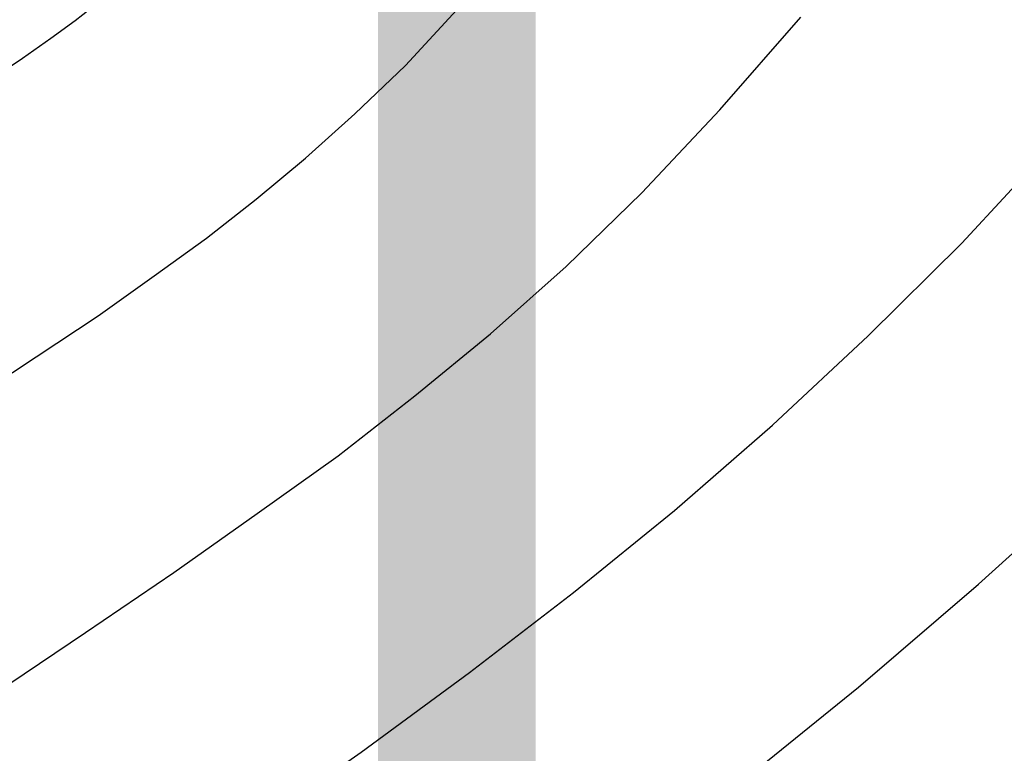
# Model space of a CAD drawing. Extents: x 0 to 370488, y 0 to 4202825.
# Tile 213 of 256: x 360283 to 360292, y 4200436 to 4200443. Entities that reach past the tile are written whole.
import ezdxf

# ---------------------------------------------------------------- set-up
doc = ezdxf.new("R2010")
doc.units = 0
doc.header["$LTSCALE"] = 0.5
doc.header["$MEASUREMENT"] = 0
doc.linetypes.add('CONTI', pattern=[0])
doc.layers.add('(032) Горизонтали утолщенные', color=32, linetype='Continuous', lineweight=30)
doc.layers.add('GORIZDEFAULT', color=32, linetype='CONTI')
doc.layers.add('ХХХ оформление', color=7, linetype='ИК_Водопровод -------в--------')
doc.styles.get("Standard").update_dxf_attribs({"font": 'isocpeur.ttf'})
doc.linetypes.add('ИК_Водопровод -------в--------', pattern='A,9,-0.6,["В",Standard,S=1.2,R=0,X=0,Y=-0.6],-1.2', length=10.8)

msp = doc.modelspace()

# ---------------------------------------------------------------- linework, layer by layer
at = {"layer": '(032) Горизонтали утолщенные', "color": 32}
for points in [[(360275.7007, 4200438.0989, 542), (360277.2, 4200439.06, 542), (360278.6, 4200439.96, 542), (360279.8, 4200440.72, 542), (360280.77, 4200441.34, 542), (360281.54, 4200441.83, 542), (360282.13, 4200442.21, 542), (360282.58, 4200442.5, 542), (360282.93, 4200442.73, 542), (360283.2, 4200442.92, 542), (360283.43, 4200443.09, 542), (360283.65, 4200443.26, 542), (360283.87, 4200443.44, 542), (360284.08, 4200443.63, 542), (360284.3, 4200443.85, 542), (360284.53, 4200444.1, 542), (360284.77, 4200444.38, 542)], [(360282.4434, 4200430.6786, 540), (360283.18, 4200431.16, 540), (360284.49, 4200432.03, 540), (360285.81, 4200432.94, 540), (360287.13, 4200433.87, 540), (360288.43, 4200434.82, 540), (360289.68, 4200435.78, 540), (360290.88, 4200436.75, 540), (360292.02, 4200437.73, 540), (360293.12, 4200438.72, 540), (360294.15, 4200439.71, 540), (360295.13, 4200440.71, 540), (360296.05, 4200441.71, 540), (360296.91, 4200442.71, 540), (360297.73, 4200443.74, 540)]]:
    msp.add_polyline3d(points, dxfattribs=at)
at = {"layer": 'GORIZDEFAULT', "color": 32}
for points in [[(360280.7597, 4200432.5316, 540.5), (360281.81, 4200433.2, 540.5), (360282.91, 4200433.92, 540.5), (360284.01, 4200434.65, 540.5), (360285.09, 4200435.39, 540.5), (360286.15, 4200436.13, 540.5), (360287.18, 4200436.89, 540.5), (360288.17, 4200437.65, 540.5), (360289.13, 4200438.43, 540.5), (360290.06, 4200439.24, 540.5), (360290.97, 4200440.09, 540.5), (360291.86, 4200440.97, 540.5), (360292.73, 4200441.91, 540.5), (360293.6, 4200442.92, 540.5), (360294.46, 4200443.99, 540.5)], [(360277.3855, 4200436.2448, 541.5), (360278.58, 4200437.01, 541.5), (360279.74, 4200437.75, 541.5), (360280.75, 4200438.39, 541.5), (360281.63, 4200438.95, 541.5), (360282.39, 4200439.45, 541.5), (360283.06, 4200439.89, 541.5), (360283.65, 4200440.28, 541.5), (360284.18, 4200440.66, 541.5), (360284.68, 4200441.02, 541.5), (360285.15, 4200441.39, 541.5), (360285.62, 4200441.78, 541.5), (360286.09, 4200442.2, 541.5), (360286.57, 4200442.66, 541.5), (360287.06, 4200443.19, 541.5)], [(360279.0765, 4200434.384, 541), (360279.68, 4200434.77, 541), (360280.73, 4200435.44, 541), (360281.72, 4200436.08, 541), (360282.65, 4200436.68, 541), (360283.53, 4200437.27, 541), (360284.37, 4200437.84, 541), (360285.16, 4200438.4, 541), (360285.93, 4200438.95, 541), (360286.66, 4200439.52, 541), (360287.38, 4200440.11, 541), (360288.1, 4200440.75, 541), (360288.82, 4200441.45, 541), (360289.56, 4200442.24, 541), (360290.33, 4200443.12, 541)]]:
    msp.add_polyline3d(points, dxfattribs=at)
at = {"layer": 'ХХХ оформление', "color": 12, "linetype": 'ByBlock', "ltscale": 1000, "const_width": 1.5, "elevation": 533.0149}
msp.add_lwpolyline([(360287.059, 4199667.8722), (362239.3324, 4199667.8722), (362239.3324, 4201313.8911), (360287.059, 4201313.8911)], close=True, dxfattribs=at)
msp.add_lwpolyline([(360287.059, 4199667.8722), (362239.3324, 4199667.8722), (362239.3324, 4201313.8911), (360287.059, 4201313.8911)], close=True, dxfattribs=at)

doc.saveas('drawing.dxf')
